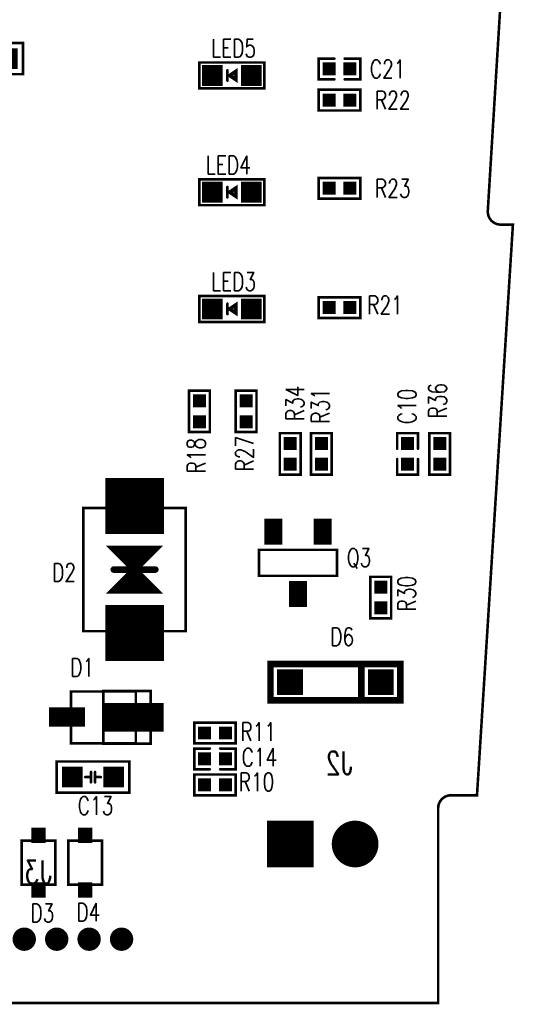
# Model space of a CAD drawing. Extents: x -5.3 to 40.5, y -0.1 to 73.1.
# Tile 2 of 4: x 18.9 to 37.9, y -0.1 to 37.9. Entities that reach past the tile are written whole.
import ezdxf
from ezdxf.enums import TextEntityAlignment as Align

# ---------------------------------------------------------------- set-up
doc = ezdxf.new("R2010")
doc.units = 0
doc.header["$MEASUREMENT"] = 0
doc.linetypes.add('TRMIDX_1', pattern=[2, 1, 1])
doc.layers.get('0').update_dxf_attribs({"linetype": 'CONTINUOUS'})
for name, color, linetype in [('BOARD_OUTLINE_00', 254, 'CONTINUOUS'), ('DRIL_NPLTE_THRU_01', 96, 'CONTINUOUS'), ('DRIL_NPLTE_THRU_02', 2, 'CONTINUOUS'), ('DRIL_PLTE_THRU_01', 96, 'CONTINUOUS'), ('DRIL_PLTE_THRU_02', 2, 'CONTINUOUS'), ('DRIL_SYMBOL', 254, 'CONTINUOUS'), ('PADS_BOT', 34, 'CONTINUOUS'), ('PADS_INNER', 3, 'CONTINUOUS'), ('PADS_TOP', 3, 'CONTINUOUS'), ('PADS_XR_123', 4, 'CONTINUOUS'), ('PART_NAME_01', 254, 'CONTINUOUS'), ('PART_NAME_02', 254, 'CONTINUOUS'), ('PART_TOP_2DLINE_00', 254, 'CONTINUOUS'), ('PART_TOP_2DLINE_01', 254, 'CONTINUOUS'), ('PART_TOP_COPPER_01', 254, 'CONTINUOUS')]:
    doc.layers.add(name, color=color, linetype=linetype)
doc.styles.add('W0$1', font='simplex', dxfattribs={"width": 0.75})
doc.styles.add('W0$127', font='simplex', dxfattribs={"width": 0.75})

# ---------------------------------------------------------------- blocks, each defined once
blk = doc.blocks.new('SMOOTH_0$1')
at = {"const_width": 0.05}
blk.add_lwpolyline([(-0.025, 0, 1), (0.025, 0, 1)], format="xyb", close=True, dxfattribs=at)
blk = doc.blocks.new('BOARD_1')
at = {"layer": 'BOARD_OUTLINE_00', "const_width": 0.1}
blk.add_lwpolyline([(-1.471, 38.531), (-0.913, 29.531, -0.432221), (-1.412, 29), (-1.88, 29), (-0.498, 7), (0.5, 7, -0.414214), (1, 6.5), (1, -1), (35, -1.01), (35, 6.5, -0.414214), (35.5, 7), (36.496, 7), (37.88, 29), (37.411, 29, -0.432221), (36.912, 29.53), (37.462, 38.53, -0.396433)], format="xyb", dxfattribs=at)
at = {"layer": 'BOARD_OUTLINE_00'}
for p in [(35, 6.5), (35, -1.01)]:
    blk.add_blockref('SMOOTH_0$1', p, dxfattribs=at)
blk = doc.blocks.new('PART_BODY_TOP_10')
at = {"layer": 'PART_TOP_2DLINE_01', "const_width": 0.1}
for points in [[(-0.2, 0.4), (-0.8, 0.4), (-0.8, -0.4), (-0.2, -0.4)], [(0.2, 0.4), (0.8, 0.4), (0.8, -0.4), (0.2, -0.4)]]:
    blk.add_lwpolyline(points, dxfattribs=at)
at = {"layer": 'PART_TOP_2DLINE_01'}
for p in [(-0.8, 0.4), (-0.2, 0.4), (0.2, 0.4), (0.8, 0.4), (-0.8, -0.4), (-0.2, -0.4), (0.2, -0.4), (0.8, -0.4)]:
    blk.add_blockref('SMOOTH_0$1', p, dxfattribs=at)
blk = doc.blocks.new('DRIL_HOLE_0')
blk.add_lwpolyline([(0, 0, 1), (0, 0, 1)], format="xyb", close=True)
blk = doc.blocks.new('PAD_0')
blk.add_lwpolyline([(0, 0, 1), (0, 0, 1)], format="xyb", close=True)
blk = doc.blocks.new('PAD_1')
at = {"const_width": 0.5}
blk.add_lwpolyline([(-0.25, 0), (0.25, 0)], dxfattribs=at)
blk = doc.blocks.new('STK_TOP_5')
at = {"layer": 'DRIL_NPLTE_THRU_01'}
blk.add_blockref('DRIL_HOLE_0', (0, 0), dxfattribs=at)
at = {"layer": 'DRIL_NPLTE_THRU_02'}
blk.add_blockref('DRIL_HOLE_0', (0, 0), dxfattribs=at)
at = {"layer": 'PADS_BOT'}
blk.add_blockref('PAD_0', (0, 0), dxfattribs=at)
at = {"layer": 'PADS_INNER'}
blk.add_blockref('PAD_0', (0, 0), dxfattribs=at)
at = {"layer": 'PADS_TOP'}
blk.add_blockref('PAD_1', (0, 0), dxfattribs=at)
blk = doc.blocks.new('SYM_TOP_4')
for name, p in [('PART_BODY_TOP_10', (0, 0)), ('STK_TOP_5', (-0.4, 0)), ('STK_TOP_5', (0.4, 0))]:
    blk.add_blockref(name, p)
blk = doc.blocks.new('PART_TOP_0')
blk.add_blockref('SYM_TOP_4', (0, 0))
at = {"layer": 'PART_NAME_01', "style": 'W0$1', "width": 0.75}
blk.add_text('C14', height=0.7, dxfattribs=at).set_placement((1.713, 0.065), align=Align.MIDDLE_CENTER)
blk = doc.blocks.new('PART_TOP_5')
blk.add_blockref('SYM_TOP_4', (0, 0))
at = {"layer": 'PART_NAME_01', "style": 'W0$1', "width": 0.75}
blk.add_text('C21', height=0.7, rotation=180, dxfattribs=at).set_placement((-1.85, 0), align=Align.MIDDLE_CENTER)
blk = doc.blocks.new('PART_BODY_TOP_11')
at = {"layer": 'PART_TOP_2DLINE_00', "const_width": 0.1}
blk.add_lwpolyline([(-1.4, 0.6), (1.4, 0.6), (1.4, -0.6), (-1.4, -0.6)], close=True, dxfattribs=at)
for points in [[(-0.3, 0), (-0.08, 0)], [(-0.08, 0.2), (-0.08, -0.2)], [(0.08, 0.2), (0.08, -0.2)], [(0.08, 0), (0.3, 0)]]:
    blk.add_lwpolyline(points, dxfattribs=at)
at = {"layer": 'PART_TOP_2DLINE_00'}
for p in [(-1.4, 0.6), (1.4, 0.6), (-0.3, 0), (-0.08, 0.2), (-0.08, 0), (0.08, 0.2), (0.08, 0), (0.3, 0), (-0.08, -0.2), (0.08, -0.2), (-1.4, -0.6), (1.4, -0.6)]:
    blk.add_blockref('SMOOTH_0$1', p, dxfattribs=at)
blk = doc.blocks.new('PAD_2')
at = {"const_width": 0.8}
blk.add_lwpolyline([(-0.4, 0), (0.4, 0)], dxfattribs=at)
blk = doc.blocks.new('STK_TOP_6')
at = {"layer": 'DRIL_NPLTE_THRU_01'}
blk.add_blockref('DRIL_HOLE_0', (0, 0), dxfattribs=at)
at = {"layer": 'DRIL_NPLTE_THRU_02'}
blk.add_blockref('DRIL_HOLE_0', (0, 0), dxfattribs=at)
at = {"layer": 'PADS_BOT'}
blk.add_blockref('PAD_0', (0, 0), dxfattribs=at)
at = {"layer": 'PADS_INNER'}
blk.add_blockref('PAD_0', (0, 0), dxfattribs=at)
at = {"layer": 'PADS_TOP'}
blk.add_blockref('PAD_2', (0, 0), dxfattribs=at)
blk = doc.blocks.new('SYM_TOP_5')
for name, p in [('STK_TOP_6', (-0.8, 0)), ('PART_BODY_TOP_11', (0, 0)), ('STK_TOP_6', (0.8, 0))]:
    blk.add_blockref(name, p)
blk = doc.blocks.new('PART_TOP_15')
blk.add_blockref('SYM_TOP_5', (0, 0))
at = {"layer": 'PART_NAME_01', "style": 'W0$1', "width": 0.75}
blk.add_text('C13', height=0.7, rotation=180, dxfattribs=at).set_placement((0.589, 1.453))
blk = doc.blocks.new('PART_TOP_16')
blk.add_blockref('SYM_TOP_5', (0, 0))
at = {"layer": 'PART_NAME_01', "style": 'W0$1', "width": 0.75}
blk.add_text('C16', height=0.7, rotation=180, dxfattribs=at).set_placement((2.9, 0.3))
blk = doc.blocks.new('PART_BODY_TOP_14')
at = {"layer": 'PART_TOP_2DLINE_01', "const_width": 0.1}
blk.add_lwpolyline([(-0.8, 0.4), (0.8, 0.4), (0.8, -0.4), (-0.8, -0.4)], close=True, dxfattribs=at)
at = {"layer": 'PART_TOP_2DLINE_01'}
for p in [(-0.8, 0.4), (0.8, 0.4), (-0.8, -0.4), (0.8, -0.4)]:
    blk.add_blockref('SMOOTH_0$1', p, dxfattribs=at)
blk = doc.blocks.new('STK_TOP_9')
at = {"layer": 'DRIL_NPLTE_THRU_01'}
blk.add_blockref('DRIL_HOLE_0', (0, 0), dxfattribs=at)
at = {"layer": 'DRIL_NPLTE_THRU_02'}
blk.add_blockref('DRIL_HOLE_0', (0, 0), dxfattribs=at)
at = {"layer": 'PADS_BOT'}
blk.add_blockref('PAD_0', (0, 0), dxfattribs=at)
at = {"layer": 'PADS_INNER'}
blk.add_blockref('PAD_0', (0, 0), dxfattribs=at)
at = {"layer": 'PADS_TOP'}
blk.add_blockref('PAD_1', (0, 0), dxfattribs=at)
at = {"layer": 'PADS_XR_123'}
blk.add_blockref('PAD_1', (0, 0), dxfattribs=at)
blk = doc.blocks.new('SYM_TOP_8')
for name, p in [('PART_BODY_TOP_14', (0, 0)), ('STK_TOP_9', (-0.4, 0)), ('STK_TOP_9', (0.4, 0))]:
    blk.add_blockref(name, p)
blk = doc.blocks.new('PART_TOP_20')
blk.add_blockref('SYM_TOP_8', (0, 0))
at = {"layer": 'PART_NAME_01', "style": 'W0$1', "width": 0.75}
blk.add_text('R10', height=0.7, rotation=180, dxfattribs=at).set_placement((-1.6, -0.113), align=Align.MIDDLE_CENTER)
blk = doc.blocks.new('PART_TOP_21')
blk.add_blockref('SYM_TOP_8', (0, 0))
at = {"layer": 'PART_NAME_01', "style": 'W0$1', "width": 0.75}
blk.add_text('R11', height=0.7, dxfattribs=at).set_placement((1.666, 0.05), align=Align.MIDDLE_CENTER)
blk = doc.blocks.new('PART_BODY_TOP_17')
at = {"layer": 'PART_TOP_2DLINE_00', "const_width": 0.1}
blk.add_lwpolyline([(-1.25, -1), (1.25, -1), (1.25, 1), (-1.25, 1)], close=True, dxfattribs=at)
at = {"layer": 'PART_TOP_COPPER_01', "linetype": 'TRMIDX_1', "const_width": 0.1}
blk.add_lwpolyline([(0, -1.01), (1.82, -1.01), (1.82, 1.02), (0, 1.02)], close=True, dxfattribs=at)
at = {"layer": 'PART_TOP_2DLINE_00'}
for p in [(-1.25, 1), (1.25, 1), (-1.25, -1), (1.25, -1)]:
    blk.add_blockref('SMOOTH_0$1', p, dxfattribs=at)
at = {"layer": 'PART_TOP_COPPER_01'}
for p in [(0, 1.02), (1.82, 1.02), (0, -1.01), (1.82, -1.01)]:
    blk.add_blockref('SMOOTH_0$1', p, dxfattribs=at)
blk = doc.blocks.new('PAD_6')
at = {"const_width": 0.75}
blk.add_lwpolyline([(-0.69, 0), (0.69, 0)], dxfattribs=at)
blk = doc.blocks.new('STK_TOP_14')
at = {"layer": 'DRIL_PLTE_THRU_01'}
blk.add_blockref('DRIL_HOLE_0', (0, 0), dxfattribs=at)
at = {"layer": 'DRIL_PLTE_THRU_02'}
blk.add_blockref('DRIL_HOLE_0', (0, 0), dxfattribs=at)
at = {"layer": 'PADS_BOT'}
blk.add_blockref('PAD_0', (0, 0), dxfattribs=at)
at = {"layer": 'PADS_INNER'}
blk.add_blockref('PAD_0', (0, 0), dxfattribs=at)
at = {"layer": 'PADS_TOP'}
blk.add_blockref('PAD_6', (0, 0), dxfattribs=at)
blk = doc.blocks.new('PAD_7')
at = {"const_width": 1.1}
blk.add_lwpolyline([(-1.16, 0), (1.16, 0)], dxfattribs=at)
blk = doc.blocks.new('STK_TOP_13')
at = {"layer": 'DRIL_PLTE_THRU_01'}
blk.add_blockref('DRIL_HOLE_0', (0, 0), dxfattribs=at)
at = {"layer": 'DRIL_PLTE_THRU_02'}
blk.add_blockref('DRIL_HOLE_0', (0, 0), dxfattribs=at)
at = {"layer": 'PADS_BOT'}
blk.add_blockref('PAD_0', (0, 0), dxfattribs=at)
at = {"layer": 'PADS_INNER'}
blk.add_blockref('PAD_0', (0, 0), dxfattribs=at)
at = {"layer": 'PADS_TOP'}
blk.add_blockref('PAD_7', (0, 0), dxfattribs=at)
blk = doc.blocks.new('SYM_TOP_11')
for name, p in [('PART_BODY_TOP_17', (0, 0)), ('STK_TOP_14', (-1.4, 0.02)), ('STK_TOP_13', (1.16, 0))]:
    blk.add_blockref(name, p)
blk = doc.blocks.new('PART_TOP_40')
blk.add_blockref('SYM_TOP_11', (0, 0))
at = {"layer": 'PART_NAME_01', "style": 'W0$1', "width": 0.75}
blk.add_text('D1', height=0.7, dxfattribs=at).set_placement((-0.81483, 1.925832), align=Align.MIDDLE_CENTER)
blk = doc.blocks.new('PART_TOP_50')
blk.add_blockref('SYM_TOP_8', (0, 0))
at = {"layer": 'PART_NAME_01', "style": 'W0$1', "width": 0.75}
blk.add_text('R18', height=0.7, dxfattribs=at).set_placement((-1.71, 0.12), align=Align.MIDDLE_CENTER)
blk = doc.blocks.new('PART_TOP_51')
blk.add_blockref('SYM_TOP_8', (0, 0))
at = {"layer": 'PART_NAME_01', "style": 'W0$1', "width": 0.75}
blk.add_text('R27', height=0.7, dxfattribs=at).set_placement((-1.63, 0.06), align=Align.MIDDLE_CENTER)
blk = doc.blocks.new('PART_TOP_55')
blk.add_blockref('SYM_TOP_8', (0, 0))
at = {"layer": 'PART_NAME_01', "style": 'W0$1', "width": 0.75}
blk.add_text('R31', height=0.7, dxfattribs=at).set_placement((1.85, 0.04), align=Align.MIDDLE_CENTER)
blk = doc.blocks.new('PART_TOP_58')
blk.add_blockref('SYM_TOP_8', (0, 0))
at = {"layer": 'PART_NAME_01', "style": 'W0$1', "width": 0.75}
blk.add_text('R21', height=0.7, dxfattribs=at).set_placement((1.75, 0.1), align=Align.MIDDLE_CENTER)
blk = doc.blocks.new('PART_TOP_59')
blk.add_blockref('SYM_TOP_8', (0, 0))
at = {"layer": 'PART_NAME_01', "style": 'W0$1', "width": 0.75}
blk.add_text('R22', height=0.7, dxfattribs=at).set_placement((2.05, 0), align=Align.MIDDLE_CENTER)
blk = doc.blocks.new('PART_TOP_60')
blk.add_blockref('SYM_TOP_8', (0, 0))
at = {"layer": 'PART_NAME_01', "style": 'W0$1', "width": 0.75}
blk.add_text('R23', height=0.7, dxfattribs=at).set_placement((2.05, 0), align=Align.MIDDLE_CENTER)
blk = doc.blocks.new('PART_BODY_TOP_27')
at = {"layer": 'PART_TOP_2DLINE_01', "const_width": 0.1}
for points in [[(-1.249, 0.5), (1.25, 0.5), (1.25, -0.501), (-1.249, -0.501)], [(-0.12, 0), (0.18, 0.2), (0.18, -0.2)]]:
    blk.add_lwpolyline(points, close=True, dxfattribs=at)
for points in [[(-0.17, 0.2), (-0.17, -0.2)], [(0, 0), (0.11, 0.07), (0.11, -0.07), (0, 0)]]:
    blk.add_lwpolyline(points, dxfattribs=at)
at = {"layer": 'PART_TOP_2DLINE_01'}
for p in [(-1.249, 0.5), (1.25, 0.5), (-0.17, 0.2), (-0.12, 0), (0, 0), (0, 0), (0.11, 0.07), (0.18, 0.2), (-0.17, -0.2), (0.11, -0.07), (0.18, -0.2), (-1.249, -0.501), (1.25, -0.501)]:
    blk.add_blockref('SMOOTH_0$1', p, dxfattribs=at)
blk = doc.blocks.new('STK_TOP_24')
at = {"layer": 'DRIL_NPLTE_THRU_01'}
blk.add_blockref('DRIL_HOLE_0', (0, 0), dxfattribs=at)
at = {"layer": 'DRIL_NPLTE_THRU_02'}
blk.add_blockref('DRIL_HOLE_0', (0, 0), dxfattribs=at)
at = {"layer": 'PADS_BOT'}
blk.add_blockref('PAD_0', (0, 0), dxfattribs=at)
at = {"layer": 'PADS_INNER'}
blk.add_blockref('PAD_0', (0, 0), dxfattribs=at)
at = {"layer": 'PADS_TOP'}
blk.add_blockref('PAD_2', (0, 0), dxfattribs=at)
at = {"layer": 'PADS_XR_123'}
blk.add_blockref('PAD_2', (0, 0), dxfattribs=at)
blk = doc.blocks.new('SYM_TOP_21')
for name, p in [('STK_TOP_24', (-0.75, 0)), ('PART_BODY_TOP_27', (0, 0)), ('STK_TOP_24', (0.75, 0))]:
    blk.add_blockref(name, p)
blk = doc.blocks.new('PART_TOP_61')
blk.add_blockref('SYM_TOP_21', (0, 0))
at = {"layer": 'PART_NAME_01', "style": 'W0$1', "width": 0.75}
blk.add_text('LED3', height=0.7, dxfattribs=at).set_placement((-0.8, 0.7))
blk = doc.blocks.new('PART_TOP_62')
blk.add_blockref('SYM_TOP_21', (0, 0))
at = {"layer": 'PART_NAME_01', "style": 'W0$1', "width": 0.75}
blk.add_text('LED4', height=0.7, dxfattribs=at).set_placement((-1, 0.7))
blk = doc.blocks.new('PART_TOP_63')
blk.add_blockref('SYM_TOP_21', (0, 0))
at = {"layer": 'PART_NAME_01', "style": 'W0$1', "width": 0.75}
blk.add_text('LED5', height=0.7, dxfattribs=at).set_placement((-0.8, 0.7))
blk = doc.blocks.new('PART_TOP_70')
blk.add_blockref('SYM_TOP_8', (0, 0))
at = {"layer": 'PART_NAME_01', "style": 'W0$1', "width": 0.75}
blk.add_text('R30', height=0.7, dxfattribs=at).set_placement((0.15, -1), align=Align.MIDDLE_CENTER)
blk = doc.blocks.new('SMOOTH_0$254')
at = {"const_width": 0.127}
blk.add_lwpolyline([(-0.0635, 0, 1), (0.0635, 0, 1)], format="xyb", close=True, dxfattribs=at)
blk = doc.blocks.new('PART_BODY_TOP_28')
at = {"layer": 'PART_TOP_2DLINE_00', "const_width": 0.1}
blk.add_lwpolyline([(-2.375, -1.97), (2.375, -1.97), (2.375, 1.97), (-2.375, 1.97)], close=True, dxfattribs=at)
at = {"layer": 'PART_TOP_2DLINE_01', "const_width": 0.254}
for points in [[(0, 0), (-0.8, 0.8), (-0.8, -0.8)], [(0, 0), (0.8, 0.8), (0.8, -0.8)], [(-0.6, 0.4), (-0.6, -0.4), (-0.2, 0)], [(0.6, 0.4), (0.6, -0.4), (0.2, 0)]]:
    blk.add_lwpolyline(points, close=True, dxfattribs=at)
for points in [[(0, 0.8), (0, -0.8)], [(-0.6, 0), (0.6, 0)]]:
    blk.add_lwpolyline(points, dxfattribs=at)
at = {"layer": 'PART_TOP_2DLINE_00'}
for p in [(-2.375, 1.97), (2.375, 1.97), (-2.375, -1.97), (2.375, -1.97)]:
    blk.add_blockref('SMOOTH_0$1', p, dxfattribs=at)
at = {"layer": 'PART_TOP_2DLINE_01'}
for p in [(-0.8, 0.8), (0, 0.8), (0.8, 0.8), (-0.6, 0.4), (0.6, 0.4), (-0.6, 0), (-0.2, 0), (0, 0), (0, 0), (0.2, 0), (0.6, 0), (-0.6, -0.4), (0.6, -0.4), (-0.8, -0.8), (0, -0.8), (0.8, -0.8)]:
    blk.add_blockref('SMOOTH_0$254', p, dxfattribs=at)
blk = doc.blocks.new('PAD_18')
blk.add_lwpolyline([(0, 0), (0, 0)])
blk = doc.blocks.new('PAD_19')
at = {"const_width": 2.16}
blk.add_lwpolyline([(-1.13, 0), (1.13, 0)], dxfattribs=at)
blk = doc.blocks.new('STK_TOP_25')
at = {"layer": 'DRIL_PLTE_THRU_01'}
blk.add_blockref('DRIL_HOLE_0', (0, 0), dxfattribs=at)
at = {"layer": 'DRIL_PLTE_THRU_02'}
blk.add_blockref('DRIL_HOLE_0', (0, 0), dxfattribs=at)
at = {"layer": 'PADS_BOT'}
blk.add_blockref('PAD_18', (0, 0), dxfattribs=at)
at = {"layer": 'PADS_INNER'}
blk.add_blockref('PAD_18', (0, 0), dxfattribs=at)
at = {"layer": 'PADS_TOP', "rotation": 90}
blk.add_blockref('PAD_19', (0, 0), dxfattribs=at)
blk = doc.blocks.new('SYM_TOP_22')
for name, p in [('STK_TOP_25', (-2.45, 0)), ('PART_BODY_TOP_28', (0, 0)), ('STK_TOP_25', (2.45, 0))]:
    blk.add_blockref(name, p)
blk = doc.blocks.new('PART_TOP_71')
blk.add_blockref('SYM_TOP_22', (0, 0))
at = {"layer": 'PART_NAME_01', "style": 'W0$1', "width": 0.75}
blk.add_text('D2', height=0.7, rotation=270, dxfattribs=at).set_placement((-0.46, 3.177))
blk = doc.blocks.new('PART_BODY_TOP_32')
at = {"layer": 'PART_TOP_2DLINE_00', "const_width": 0.1}
blk.add_lwpolyline([(-0.85, -0.65), (0.85, -0.65), (0.85, 0.65), (-0.85, 0.65)], close=True, dxfattribs=at)
at = {"layer": 'PART_TOP_2DLINE_00'}
for p in [(-0.85, 0.65), (0.85, 0.65), (-0.85, -0.65), (0.85, -0.65)]:
    blk.add_blockref('SMOOTH_0$1', p, dxfattribs=at)
blk = doc.blocks.new('PAD_26')
at = {"const_width": 0.55}
blk.add_lwpolyline([(-0.295, 0), (0.295, 0)], dxfattribs=at)
blk = doc.blocks.new('STK_TOP_32')
at = {"layer": 'DRIL_PLTE_THRU_01'}
blk.add_blockref('DRIL_HOLE_0', (0, 0), dxfattribs=at)
at = {"layer": 'DRIL_PLTE_THRU_02'}
blk.add_blockref('DRIL_HOLE_0', (0, 0), dxfattribs=at)
at = {"layer": 'PADS_BOT'}
blk.add_blockref('PAD_0', (0, 0), dxfattribs=at)
at = {"layer": 'PADS_INNER'}
blk.add_blockref('PAD_0', (0, 0), dxfattribs=at)
at = {"layer": 'PADS_TOP'}
blk.add_blockref('PAD_26', (0, 0), dxfattribs=at)
blk = doc.blocks.new('SYM_TOP_26')
for name, p in [('PART_BODY_TOP_32', (0, 0)), ('STK_TOP_32', (-1.055, 0)), ('STK_TOP_32', (1.055, 0))]:
    blk.add_blockref(name, p)
blk = doc.blocks.new('PART_TOP_77')
blk.add_blockref('SYM_TOP_26', (0, 0))
at = {"layer": 'PART_NAME_01', "style": 'W0$1', "width": 0.75}
blk.add_text('D3', height=0.7, rotation=270, dxfattribs=at).set_placement((-2.29, 0.31))
blk = doc.blocks.new('PART_TOP_78')
blk.add_blockref('SYM_TOP_26', (0, 0))
at = {"layer": 'PART_NAME_01', "style": 'W0$1', "width": 0.75}
blk.add_text('D4', height=0.7, rotation=270, dxfattribs=at).set_placement((-2.26, 0.34))
blk = doc.blocks.new('DRIL_SYMBOL_0$5')
at = {"layer": 'DRIL_SYMBOL', "const_width": 0.0508}
for points in [[(-0.254, 0), (0.254, 0)], [(0, -0.254), (0, 0.254)]]:
    blk.add_lwpolyline(points, dxfattribs=at)
blk = doc.blocks.new('DRIL_HOLE_0$5')
at = {"const_width": 0.25}
blk.add_lwpolyline([(-0.125, 0, 1), (0.125, 0, 1)], format="xyb", close=True, dxfattribs=at)
blk.add_blockref('DRIL_SYMBOL_0$5', (0, 0))
blk = doc.blocks.new('PAD_27')
at = {"const_width": 0.45}
blk.add_lwpolyline([(0, -0.225, 1), (0, 0.225, 1)], format="xyb", close=True, dxfattribs=at)
blk = doc.blocks.new('STK_BOT_33')
at = {"layer": 'DRIL_PLTE_THRU_01'}
blk.add_blockref('DRIL_HOLE_0$5', (0, 0), dxfattribs=at)
at = {"layer": 'DRIL_PLTE_THRU_02'}
blk.add_blockref('DRIL_HOLE_0$5', (0, 0), dxfattribs=at)
at = {"layer": 'PADS_BOT'}
blk.add_blockref('PAD_27', (0, 0), dxfattribs=at)
at = {"layer": 'PADS_INNER'}
blk.add_blockref('PAD_27', (0, 0), dxfattribs=at)
at = {"layer": 'PADS_TOP'}
blk.add_blockref('PAD_27', (0, 0), dxfattribs=at)
blk = doc.blocks.new('SYM_BOT_27')
for p in [(0, 0), (1.25, 0), (2.5, 0), (3.75, 0), (5, 0), (6.25, 0)]:
    blk.add_blockref('STK_BOT_33', p)
blk = doc.blocks.new('PART_BOT_80')
blk.add_blockref('SYM_BOT_27', (0, 0))
at = {"layer": 'PART_NAME_02', "style": 'W0$127', "width": 0.75}
blk.add_text('J3', height=0.889, rotation=180, dxfattribs=at).set_placement((3.55, -2.15))
blk = doc.blocks.new('PART_BODY_TOP_34')
at = {"layer": 'PART_TOP_2DLINE_00', "const_width": 0.1}
blk.add_lwpolyline([(-1.5, 0.5), (1.5, 0.5), (1.5, -0.5), (-1.5, -0.5)], close=True, dxfattribs=at)
at = {"layer": 'PART_TOP_2DLINE_00'}
for p in [(-1.5, 0.5), (1.5, 0.5), (-1.5, -0.5), (1.5, -0.5)]:
    blk.add_blockref('SMOOTH_0$1', p, dxfattribs=at)
blk = doc.blocks.new('PAD_15')
at = {"const_width": 0.7}
blk.add_lwpolyline([(-0.5, 0), (0.5, 0)], dxfattribs=at)
blk = doc.blocks.new('STK_TOP_8')
at = {"layer": 'DRIL_NPLTE_THRU_01'}
blk.add_blockref('DRIL_HOLE_0', (0, 0), dxfattribs=at)
at = {"layer": 'DRIL_NPLTE_THRU_02'}
blk.add_blockref('DRIL_HOLE_0', (0, 0), dxfattribs=at)
at = {"layer": 'PADS_BOT'}
blk.add_blockref('PAD_0', (0, 0), dxfattribs=at)
at = {"layer": 'PADS_INNER'}
blk.add_blockref('PAD_0', (0, 0), dxfattribs=at)
at = {"layer": 'PADS_TOP', "rotation": 90}
blk.add_blockref('PAD_15', (0, 0), dxfattribs=at)
blk = doc.blocks.new('SYM_TOP_28')
for name, p in [('STK_TOP_8', (0, 1.2)), ('PART_BODY_TOP_34', (0, 0)), ('STK_TOP_8', (-0.95, -1.2)), ('STK_TOP_8', (0.95, -1.2))]:
    blk.add_blockref(name, p)
blk = doc.blocks.new('PART_TOP_84')
blk.add_blockref('SYM_TOP_28', (0, 0))
at = {"layer": 'PART_NAME_01', "style": 'W0$1', "width": 0.75}
blk.add_text('Q3', height=0.7, rotation=180, dxfattribs=at).set_placement((-2.35, -0.2), align=Align.MIDDLE_CENTER)
blk = doc.blocks.new('PART_TOP_88')
blk.add_blockref('SYM_TOP_8', (0, 0))
at = {"layer": 'PART_NAME_01', "style": 'W0$1', "width": 0.75}
blk.add_text('R34', height=0.7, dxfattribs=at).set_placement((1.95, -0.18), align=Align.MIDDLE_CENTER)
blk = doc.blocks.new('PART_BODY_TOP_36')
at = {"layer": 'PART_TOP_2DLINE_01', "const_width": 0.254}
blk.add_lwpolyline([(-2.5, -0.7), (2.5, -0.7), (2.5, 0.7), (-2.5, 0.7)], close=True, dxfattribs=at)
blk.add_lwpolyline([(1, -0.7), (1, 0.7)], dxfattribs=at)
at = {"layer": 'PART_TOP_2DLINE_01'}
for p in [(-2.5, 0.7), (1, 0.7), (2.5, 0.7), (-2.5, -0.7), (1, -0.7), (2.5, -0.7)]:
    blk.add_blockref('SMOOTH_0$254', p, dxfattribs=at)
blk = doc.blocks.new('PAD_29')
at = {"const_width": 1}
blk.add_lwpolyline([(-0.5, 0), (0.5, 0)], dxfattribs=at)
blk = doc.blocks.new('STK_TOP_40')
at = {"layer": 'DRIL_PLTE_THRU_01'}
blk.add_blockref('DRIL_HOLE_0', (0, 0), dxfattribs=at)
at = {"layer": 'DRIL_PLTE_THRU_02'}
blk.add_blockref('DRIL_HOLE_0', (0, 0), dxfattribs=at)
at = {"layer": 'PADS_BOT'}
blk.add_blockref('PAD_0', (0, 0), dxfattribs=at)
at = {"layer": 'PADS_INNER'}
blk.add_blockref('PAD_0', (0, 0), dxfattribs=at)
at = {"layer": 'PADS_TOP'}
blk.add_blockref('PAD_29', (0, 0), dxfattribs=at)
blk = doc.blocks.new('SYM_TOP_30')
for name, p in [('PART_BODY_TOP_36', (0, 0)), ('STK_TOP_40', (-1.75, 0)), ('STK_TOP_40', (1.75, 0))]:
    blk.add_blockref(name, p)
blk = doc.blocks.new('PART_TOP_89')
blk.add_blockref('SYM_TOP_30', (0, 0))
at = {"layer": 'PART_NAME_01', "style": 'W0$1', "width": 0.75}
blk.add_text('D6', height=0.7, dxfattribs=at).set_placement((-0.2, 1.4))
blk = doc.blocks.new('DRIL_SYMBOL_1')
at = {"layer": 'DRIL_SYMBOL', "const_width": 0.0508}
for points in [[(-0.254, 0), (0.254, 0)], [(0, -0.254), (0, 0.254)]]:
    blk.add_lwpolyline(points, dxfattribs=at)
blk = doc.blocks.new('DRIL_HOLE_1')
at = {"const_width": 0.5}
blk.add_lwpolyline([(-0.25, 0, 1), (0.25, 0, 1)], format="xyb", close=True, dxfattribs=at)
blk.add_blockref('DRIL_SYMBOL_1', (0, 0))
blk = doc.blocks.new('PAD_25')
at = {"const_width": 0.9}
blk.add_lwpolyline([(0, -0.45, 1), (0, 0.45, 1)], format="xyb", close=True, dxfattribs=at)
blk = doc.blocks.new('PAD_28')
at = {"const_width": 1.8}
blk.add_lwpolyline([(-0.9, 0), (0.9, 0)], dxfattribs=at)
blk = doc.blocks.new('STK_BOT_37')
at = {"layer": 'DRIL_PLTE_THRU_01'}
blk.add_blockref('DRIL_HOLE_1', (0, 0), dxfattribs=at)
at = {"layer": 'DRIL_PLTE_THRU_02'}
blk.add_blockref('DRIL_HOLE_1', (0, 0), dxfattribs=at)
at = {"layer": 'PADS_BOT'}
blk.add_blockref('PAD_28', (0, 0), dxfattribs=at)
at = {"layer": 'PADS_INNER'}
blk.add_blockref('PAD_25', (0, 0), dxfattribs=at)
at = {"layer": 'PADS_TOP'}
blk.add_blockref('PAD_28', (0, 0), dxfattribs=at)
blk = doc.blocks.new('STK_BOT_36')
at = {"layer": 'DRIL_PLTE_THRU_01'}
blk.add_blockref('DRIL_HOLE_1', (0, 0), dxfattribs=at)
at = {"layer": 'DRIL_PLTE_THRU_02'}
blk.add_blockref('DRIL_HOLE_1', (0, 0), dxfattribs=at)
at = {"layer": 'PADS_BOT'}
blk.add_blockref('PAD_25', (0, 0), dxfattribs=at)
at = {"layer": 'PADS_INNER'}
blk.add_blockref('PAD_25', (0, 0), dxfattribs=at)
at = {"layer": 'PADS_TOP'}
blk.add_blockref('PAD_25', (0, 0), dxfattribs=at)
blk = doc.blocks.new('SYM_BOT_29')
for name, p in [('STK_BOT_37', (-2.5, 0)), ('STK_BOT_36', (0, 0))]:
    blk.add_blockref(name, p)
blk = doc.blocks.new('PART_BOT_92')
blk.add_blockref('SYM_BOT_29', (0, 0))
at = {"layer": 'PART_NAME_02', "style": 'W0$127', "width": 0.75}
blk.add_text('J2', height=0.889, rotation=180, dxfattribs=at).set_placement((-0.104, -2.681))
blk = doc.blocks.new('PART_TOP_93')
blk.add_blockref('SYM_TOP_4', (0, 0))
at = {"layer": 'PART_NAME_01', "style": 'W0$1', "width": 0.75}
blk.add_text('C10', height=0.7, rotation=180, dxfattribs=at).set_placement((-1.83, -0.02), align=Align.MIDDLE_CENTER)
blk = doc.blocks.new('PART_TOP_94')
blk.add_blockref('SYM_TOP_8', (0, 0))
at = {"layer": 'PART_NAME_01', "style": 'W0$1', "width": 0.75}
blk.add_text('R36', height=0.7, dxfattribs=at).set_placement((2.05, 0.08), align=Align.MIDDLE_CENTER)

msp = doc.modelspace()

# ---------------------------------------------------------------- block references
for name, p in [('BOARD_1', (0, 1)), ('PART_TOP_63', (27.05, 35.75)), ('PART_TOP_59', (31.2, 34.8)), ('PART_TOP_62', (27.05, 31.25)), ('PART_TOP_60', (31.2, 31.4)), ('PART_TOP_61', (27.05, 26.75)), ('PART_TOP_58', (31.2, 26.8)), ('PART_TOP_89', (31.04, 12.36)), ('PART_TOP_40', (22.1, 11)), ('PART_TOP_21', (26.4, 10.4)), ('PART_TOP_0', (26.4, 9.4))]:
    msp.add_blockref(name, p)
for name, p, rotation in [('PART_TOP_16', (17.6, 36.4), 180), ('PART_TOP_5', (31.2, 36), 180), ('PART_TOP_50', (25.8, 22.8), 90), ('PART_TOP_51', (27.6, 22.8), 90), ('PART_TOP_88', (29.3, 21.16), 90), ('PART_TOP_55', (30.5, 21.16), 90), ('PART_TOP_93', (33.82, 21.16), 270), ('PART_TOP_94', (35.06, 21.16), 90), ('PART_TOP_71', (23.3, 16.7), 90), ('PART_TOP_84', (29.6, 16.96), 180), ('PART_TOP_70', (32.79, 15.62), 90), ('PART_TOP_15', (21.7, 8.7), 180), ('PART_TOP_20', (26.4, 8.4), 180), ('PART_TOP_77', (19.6, 5.4), 90), ('PART_TOP_78', (21.4, 5.4), 90)]:
    msp.add_blockref(name, p, dxfattribs=dict(rotation=rotation))
at = {"xscale": -1, "rotation": 180}
for name, p in [('PART_BOT_92', (31.8, 6.12)), ('PART_BOT_80', (16.55, 2.45))]:
    msp.add_blockref(name, p, dxfattribs=at)

doc.saveas('drawing.dxf')
